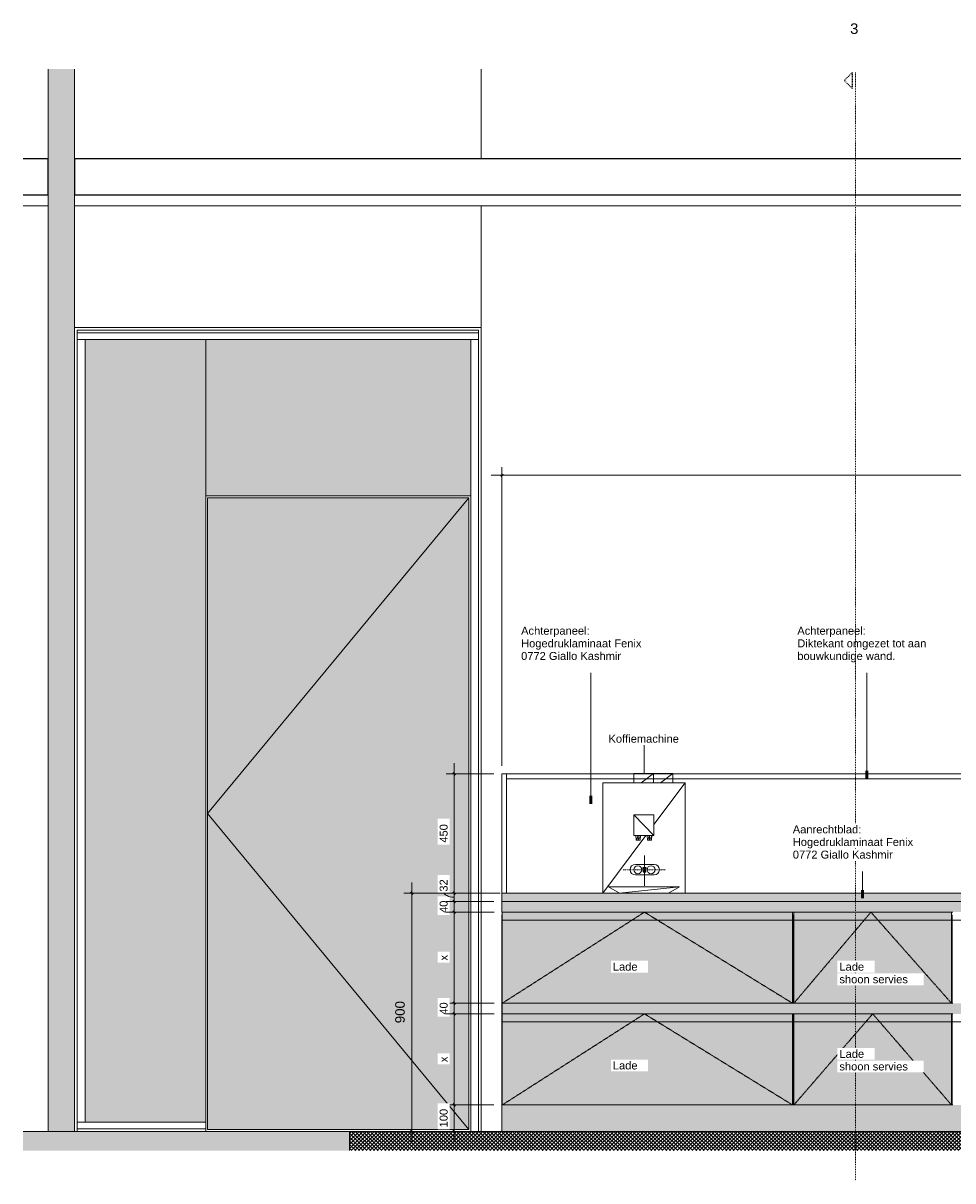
# Model space of a CAD drawing. Header units: millimetres. Extents: x -41613 to -506, y -9518 to 44768.
# Tile 1 of 11: x -30996 to -27487, y 5463 to 9835. Entities that reach past the tile are written whole.
import ezdxf

# ---------------------------------------------------------------- set-up
doc = ezdxf.new("R2010")
doc.units = ezdxf.units.MM
for name, pattern in [('Dash dot Small', [6.35, 3.175, -1.5875, 0, -1.5875]), ('Dash_2_', [6.35, 3.175, -3.175]), ('Overhead xxSmall', [2.579688, 1.5875, -0.992188])]:
    doc.linetypes.add(name, pattern=pattern)
for name, color, linetype, lineweight in [('0-2', 130, 'Continuous', 5), ('A----M-', 8, 'Continuous', 5), ('A----M--20', 8, 'Continuous', 5), ('A09-C---1', 8, 'Dash_2_', 13), ('A09-C---2', 135, 'Dash_2_', 25), ('A09-C---3', 8, 'Dash_2_', 5), ('A09-NT--1', 7, 'Continuous', 13), ('A09-NT--2', 170, 'Continuous', 50), ('A09-NT--3', 210, 'Continuous', 13), ('A21--s--1', 130, 'Continuous', 5), ('A22-----1', 50, 'Continuous', 9), ('A23----', 7, 'Continuous', 13), ('A23-----1', 253, 'Continuous', 13), ('A29-----1', 9, 'Continuous', 5), ('A29-----2', 7, 'Continuous', 13), ('A31-----1', 50, 'Continuous', 9), ('A31-----3', 140, 'Continuous', 9), ('A35-----1', 250, 'Continuous', 25), ('A35-----2', 7, 'Continuous', 13), ('A69-----1', 55, 'Continuous', 5), ('A99-----1', 1, 'Continuous', 13), ('A99-----3', 1, 'Overhead xxSmall', 13), ('A99-----4', 50, 'Continuous', 9), ('A99-----5', 1, 'Dash dot Small', 13), ('A99-----6', 1, 'Continuous', 25), ('A99--I-', 1, 'Continuous', 5), ('Detail Items-6', 255, 'Continuous', 5), ('Detail Items-7', 55, 'Continuous', 5), ('walls-2', 50, 'Continuous', 9)]:
    doc.layers.add(name, color=color, linetype=linetype, lineweight=lineweight)
doc.styles.add('Arial', font='arial.ttf', dxfattribs={"height": 40})
doc.styles.add('Arial_1', font='arial.ttf', dxfattribs={"height": 30})
doc.styles.add('Arial_2', font='arial.ttf', dxfattribs={"height": 36})
doc.dimstyles.new('TD_Diagonal_1_5_mm', dxfattribs={"dimscale": 304.8, "dimtxt": 30.607782, "dimasz": 0.026247, "dimexe": 0.098425, "dimexo": 0.098425, "dimgap": 0.052493, "dimtad": 1, "dimdec": 0, "dimzin": 0, "dimdsep": 46, "dimtxsty": 'Arial_1', "dimblk1": 'OBLIQUE', "dimblk2": 'OBLIQUE', "dimsah": 1, "dimcen": 0.09, "dimdle": 0.131234, "dimazin": 2, "dimtfac": 1, "dimtdec": 4, "dimtix": 1, "dimtmove": 0, "dimatfit": 3, "dimfxl": 1, "dimtvp": 1, "dimtfill": 1, "dimtolj": 1, "dimtzin": 0, "dimarcsym": 2})
doc.dimstyles.new('TD_Diagonal_1_5_mm_2', dxfattribs={"dimscale": 304.8, "dimtxt": 30.607782, "dimasz": 0.026247, "dimexe": 0.098425, "dimexo": 0.098425, "dimgap": 0.052493, "dimtad": 1, "dimdec": 0, "dimzin": 0, "dimdsep": 46, "dimtxsty": 'Arial_1', "dimblk1": 'OBLIQUE', "dimblk2": 'OBLIQUE', "dimsah": 1, "dimcen": 0.09, "dimdle": 0.131234, "dimazin": 2, "dimtfac": 1, "dimtdec": 4, "dimtix": 1, "dimtmove": 1, "dimatfit": 3, "dimfxl": 1, "dimtvp": 1, "dimtfill": 1, "dimtolj": 1, "dimtzin": 0, "dimarcsym": 2})
doc.dimstyles.new('TD_Diagonal_1_8_mm_-_Transparent_text', dxfattribs={"dimscale": 304.8, "dimtxt": 36.729338, "dimasz": 0.026247, "dimexe": 0.098425, "dimexo": 0.098425, "dimgap": 0.052493, "dimtad": 1, "dimdec": 0, "dimzin": 0, "dimdsep": 46, "dimtxsty": 'Arial_2', "dimblk1": 'OBLIQUE', "dimblk2": 'OBLIQUE', "dimsah": 1, "dimcen": 0.09, "dimdle": 0.131234, "dimazin": 2, "dimtfac": 1, "dimtdec": 4, "dimtix": 1, "dimtmove": 0, "dimatfit": 3, "dimfxl": 1, "dimtvp": 1, "dimtolj": 1, "dimtzin": 0, "dimarcsym": 2})

# ---------------------------------------------------------------- blocks, each defined once
blk = doc.blocks.new('NLRS_32_20_DO_deur in glazen wand - glazen deur_MA_01-18601276-Pantry MFZ - Elevation')
at = {"layer": 'A31-----3'}
blk.add_hatch(color=256, dxfattribs=at).paths.add_polyline_path([(-40739.6, 5657), (-39753.6, 5657), (-39753.6, 8043), (-40739.6, 8043), (-40739.6, 7619.3)])
at = {"layer": 'A31-----1'}
for p, q in [((-40739.6, 8043), (-40739.6, 5657)), ((-39753.6, 8043), (-40739.6, 8043)), ((-39753.6, 8043), (-39753.6, 5657)), ((-39753.6, 5657), (-40739.6, 5657))]:
    blk.add_line(p, q, dxfattribs=at)
at = {"layer": 'A99-----4'}
for p in [(-39753.6, 8043), (-39753.6, 5657)]:
    blk.add_line(p, (-40739.6, 6850), dxfattribs=at)
blk = doc.blocks.new('Rectangular Mullion - 00_maars_horizon_boven_profiel-14261392-Pantry MFZ - Elevation')
at = {"layer": 'A31-----1'}
for p, q in [((-41231.6, 8665.5), (-41231.6, 8675)), ((-40746.6, 8675), (-41231.6, 8675)), ((-41231.6, 8640), (-41231.6, 8665.5)), ((-40746.6, 8665.5), (-41231.6, 8665.5)), ((-41231.6, 8640), (-40746.6, 8640))]:
    blk.add_line(p, q, dxfattribs=at)
blk = doc.blocks.new('Rectangular Mullion - 00_maars_horizon_boven_profiel-4682845-Pantry MFZ - Elevation')
at = {"layer": 'A31-----1'}
for p, q in [((-39716.6, 8675), (-40746.6, 8675)), ((-39716.6, 8665.5), (-40746.6, 8665.5)), ((-39716.6, 8675), (-39716.6, 8665.5)), ((-39716.6, 8665.5), (-39716.6, 8640)), ((-40746.6, 8640), (-39716.6, 8640))]:
    blk.add_line(p, q, dxfattribs=at)
blk = doc.blocks.new('Rectangular Mullion - 00_maars_horizon-6610511-Pantry MFZ - Elevation')
at = {"layer": 'A31-----1'}
for p, q in [((-41231.6, 8050), (-41231.6, 5685)), ((-41201.6, 8050), (-41201.6, 5685)), ((-41201.6, 5685), (-41231.6, 5685))]:
    blk.add_line(p, q, dxfattribs=at)
blk = doc.blocks.new('Rectangular Mullion - 00_maars_horizon-6611460-Pantry MFZ - Elevation')
at = {"layer": 'A31-----1'}
for p, q in [((-39746.6, 8050), (-39746.6, 8640)), ((-39716.6, 8050), (-39716.6, 8640))]:
    blk.add_line(p, q, dxfattribs=at)
blk = doc.blocks.new('Rectangular Mullion - 00_maars_horizon-6611461-Pantry MFZ - Elevation')
at = {"layer": 'A31-----1'}
for p, q in [((-41231.6, 8640), (-41231.6, 8050)), ((-41201.6, 8640), (-41201.6, 8050))]:
    blk.add_line(p, q, dxfattribs=at)
blk = doc.blocks.new('Rectangular Mullion - 00_maars_horizon-7101494-Pantry MFZ - Elevation')
at = {"layer": 'A31-----1'}
for p, q in [((-39746.6, 5650), (-39746.6, 8050)), ((-39716.6, 5650), (-39716.6, 8050))]:
    blk.add_line(p, q, dxfattribs=at)
blk = doc.blocks.new('Rectangular Mullion - 00_maars_horizon_onder_profiel-14261393-Pantry MFZ - Elevation')
at = {"layer": 'A31-----1'}
for p, q in [((-41231.6, 5659.5), (-41231.6, 5685)), ((-40746.6, 5685), (-41231.6, 5685)), ((-40746.6, 5685), (-40746.6, 5659.5)), ((-41231.6, 5650), (-41231.6, 5659.5)), ((-41231.6, 5659.5), (-40746.6, 5659.5)), ((-40746.6, 5659.5), (-40746.6, 5650))]:
    blk.add_line(p, q, dxfattribs=at)
blk = doc.blocks.new('HSR-D_ABT_ARCH_Interieur_rvt-2-Pantry MFZ - Elevation')
at = {"layer": 'A21--s--1'}
for points in [[(-40746.6, 5685), (-40746.6, 8640), (-41201.6, 8640), (-41201.6, 5685)], [(-39746.6, 8050), (-39746.6, 8640), (-40746.6, 8640), (-40746.6, 8050), (-39753.6, 8050)]]:
    blk.add_hatch(color=256, dxfattribs=at).paths.add_polyline_path(points)
at = {"layer": 'A23-----1'}
blk.add_hatch(color=256, dxfattribs=at).paths.add_polyline_path([(-40203.7, 5577.6), (-40203.7, 5650), (-41435.8, 5650), (-41435.8, 5577.6)])
at = {"layer": 'A29-----1'}
blk.add_hatch(color=256, dxfattribs=at).paths.add_polyline_path([(-41241.6, 5650), (-41241.6, 9661), (-41341.6, 9661), (-41341.6, 5650)])
at = {"layer": 'A22-----1'}
for p, q in [((-39706.6, 9661), (-39706.6, 9323)), ((-39706.6, 9323), (-39706.6, 9661)), ((-39706.6, 9145), (-39706.6, 5650)), ((-39706.6, 8685), (-39706.6, 9145)), ((-41241.6, 8685), (-39706.6, 8685))]:
    blk.add_line(p, q, dxfattribs=at)
at = {"layer": 'A23----'}
blk.add_line((-40203.7, 5650), (-41435.8, 5650), dxfattribs=at)
at = {"layer": 'A29-----2'}
for p, q in [((-41341.6, 9661), (-41341.6, 5650)), ((-41241.6, 5650), (-41241.6, 9661)), ((-41341.6, 5650), (-41241.6, 5650))]:
    blk.add_line(p, q, dxfattribs=at)
at = {"layer": 'A35-----1'}
for p, q in [((-41341.6, 9323), (-41435.8, 9323)), ((-41341.6, 9185), (-41341.6, 9323)), ((-33572.5, 9323), (-41241.6, 9323)), ((-41241.6, 9323), (-41241.6, 9185)), ((-41341.6, 9185), (-41435.8, 9185)), ((-33572.5, 9185), (-41241.6, 9185))]:
    blk.add_line(p, q, dxfattribs=at)
at = {"layer": 'A35-----2'}
for p, q in [((-41341.6, 9145), (-41341.6, 9185)), ((-41241.6, 9185), (-41241.6, 9145)), ((-41435.8, 9145), (-41341.6, 9145)), ((-41241.6, 9145), (-33572.5, 9145))]:
    blk.add_line(p, q, dxfattribs=at)
at = {"layer": 'walls-2'}
for p, q in [((-40746.6, 8640), (-40746.6, 8050)), ((-40746.6, 5685), (-40746.6, 8640)), ((-40746.6, 8050), (-39746.6, 8050))]:
    blk.add_line(p, q, dxfattribs=at)
at = {"layer": 'A31-----1'}
for name in ['Rectangular Mullion - 00_maars_horizon_boven_profiel-14261392-Pantry MFZ - Elevation', 'Rectangular Mullion - 00_maars_horizon_boven_profiel-4682845-Pantry MFZ - Elevation', 'Rectangular Mullion - 00_maars_horizon-6611461-Pantry MFZ - Elevation', 'Rectangular Mullion - 00_maars_horizon-6611460-Pantry MFZ - Elevation', 'Rectangular Mullion - 00_maars_horizon-6610511-Pantry MFZ - Elevation', 'Rectangular Mullion - 00_maars_horizon-7101494-Pantry MFZ - Elevation', 'NLRS_32_20_DO_deur in glazen wand - glazen deur_MA_01-18601276-Pantry MFZ - Elevation', 'Rectangular Mullion - 00_maars_horizon_onder_profiel-14261393-Pantry MFZ - Elevation']:
    blk.add_blockref(name, (0, 0), dxfattribs=at)
blk = doc.blocks.new('Koffiemachine - Koffiemachine-18252382-Pantry MFZ - Elevation')
at = {"layer": 'A69-----1'}
for p, q in [((-39057.3, 7001.3), (-39130.5, 7001.3)), ((-39130.5, 7001.3), (-39130.5, 6966.7)), ((-39057.3, 7001.3), (-39103.4, 6966.7)), ((-38984.2, 7001.3), (-39057.3, 7001.3)), ((-39057.3, 7001.3), (-39057.3, 6966.7)), ((-38984.2, 7001.3), (-39030.3, 6966.7)), ((-38984.2, 6966.7), (-38984.2, 7001.3)), ((-39247.6, 6966.7), (-38937, 6966.7)), ((-39247.6, 6550), (-39247.6, 6966.7)), ((-39055, 6808.4), (-38937, 6966.7)), ((-38937, 6550), (-38937, 6966.7)), ((-39055, 6767.5), (-39130.8, 6846)), ((-39130.8, 6846), (-39130.8, 6767.5)), ((-39055, 6846), (-39130.8, 6846)), ((-39055, 6767.5), (-39055, 6846)), ((-39247.6, 6550), (-39085.5, 6767.5)), ((-39130.8, 6767.5), (-39055, 6767.5)), ((-39122.1, 6749.4), (-39123.5, 6767.3)), ((-39114.6, 6767.3), (-39123.5, 6767.3)), ((-39114.6, 6767.3), (-39122.1, 6749.4)), ((-39114.6, 6749.4), (-39122.1, 6749.4)), ((-39105.7, 6767.3), (-39114.6, 6749.4)), ((-39105.7, 6767.3), (-39114.6, 6767.3)), ((-39114.6, 6767.3), (-39114.6, 6749.4)), ((-39107, 6749.4), (-39114.6, 6749.4)), ((-39107, 6749.4), (-39105.7, 6767.3)), ((-39079.6, 6749.4), (-39080.9, 6767.3)), ((-39072, 6767.3), (-39080.9, 6767.3)), ((-39072, 6767.3), (-39079.6, 6749.4)), ((-39072, 6749.4), (-39079.6, 6749.4)), ((-39063.2, 6767.3), (-39072, 6749.4)), ((-39063.2, 6767.3), (-39072, 6767.3)), ((-39072, 6767.3), (-39072, 6749.4)), ((-39064.5, 6749.4), (-39072, 6749.4)), ((-39064.5, 6749.4), (-39063.2, 6767.3)), ((-39226.4, 6573), (-38959.2, 6573.2)), ((-39185.6, 6550), (-39226.4, 6573)), ((-39185.3, 6550), (-38959.2, 6573.2)), ((-39000.4, 6550), (-38959.2, 6573.2))]:
    blk.add_line(p, q, dxfattribs=at)
blk = doc.blocks.new('Detail View - Detail - Detail Number-13476530-Pantry MFZ - Elevation')
at = {"layer": 'A09-C---2'}
for p, q in [((-38306.5, 9648.2), (-38336.5, 9618.2)), ((-38306.5, 9588.2), (-38336.5, 9618.2)), ((-38306.5, 9648.2), (-38306.5, 9588.2))]:
    blk.add_line(p, q, dxfattribs=at)
blk = doc.blocks.new('DIMBLOCK15-Pantry MFZ - Elevation')
at = {"layer": 'A----M--20'}
for p, q in [((-29189.4, 7030), (-29189.4, 8158.6)), ((-23289.4, 7030), (-23289.4, 8158.6)), ((-23249.4, 8128.6), (-29229.4, 8128.6)), ((-29189.4, 8128.6), (-29189.4, 7030)), ((-23289.4, 8128.6), (-23289.4, 7030))]:
    blk.add_line(p, q, dxfattribs=at)
at = {"layer": 'A----M--20', "lineweight": 35}
for p, q in [((-29189.4, 8128.6), (-29185.4, 8132.6)), ((-23289.4, 8128.6), (-23285.4, 8132.6)), ((-29189.4, 8128.6), (-29193.4, 8124.6)), ((-23289.4, 8128.6), (-23293.4, 8124.6))]:
    blk.add_line(p, q, dxfattribs=at)
at = {"layer": 'A----M--20', "color": 0, "insert": (-26285.6, 8183.5), "char_height": 30, "width": 110.753, "attachment_point": 1, "line_spacing_factor": 0.941778, "style": 'Arial_1', "bg_fill": 3, "box_fill_scale": 1.25, "bg_fill_color": 256, "bg_fill_true_color": 13158600, "bg_fill_transparency": 0}
blk.add_mtext('5900', dxfattribs=at)
blk = doc.blocks.new('_Oblique')
at = {"color": 0, "linetype": 'ByBlock', "lineweight": -2}
blk.add_line((-0.5, -0.5), (0.5, 0.5), dxfattribs=at)
blk = doc.blocks.new('DIMBLOCK16-Pantry MFZ - Elevation')
at = {"layer": 'A----M--20'}
for p, q in [((-29219.4, 6518), (-29398.6, 6518)), ((-29368.6, 6518), (-29368.6, 6478)), ((-29368.6, 6518), (-29219.4, 6518)), ((-29217.4, 6478), (-29398.6, 6478)), ((-29368.6, 6478), (-29217.4, 6478))]:
    blk.add_line(p, q, dxfattribs=at)
at = {"layer": 'A----M--20', "lineweight": 35}
for p, q in [((-29368.6, 6518), (-29372.6, 6522)), ((-29368.6, 6518), (-29364.6, 6514)), ((-29368.6, 6478), (-29372.6, 6482)), ((-29368.6, 6478), (-29364.6, 6474))]:
    blk.add_line(p, q, dxfattribs=at)
at = {"layer": 'A----M--20', "color": 0, "insert": (-29423.6, 6474.9), "char_height": 30, "width": 55.377, "attachment_point": 1, "rotation": 90, "line_spacing_factor": 0.941778, "style": 'Arial_1', "bg_fill": 3, "box_fill_scale": 1.25, "bg_fill_color": 256, "bg_fill_true_color": 13158600, "bg_fill_transparency": 0}
blk.add_mtext('40', dxfattribs=at)
blk = doc.blocks.new('DIMBLOCK17-Pantry MFZ - Elevation')
at = {"layer": 'A----M--20'}
for p, q in [((-29217.4, 6478), (-29398.6, 6478)), ((-29368.6, 6478), (-29368.6, 6134)), ((-29368.6, 6478), (-29217.4, 6478)), ((-29217.4, 6134), (-29398.6, 6134)), ((-29368.6, 6134), (-29217.4, 6134))]:
    blk.add_line(p, q, dxfattribs=at)
at = {"layer": 'A----M--20', "lineweight": 35}
for p, q in [((-29368.6, 6478), (-29372.6, 6482)), ((-29368.6, 6478), (-29364.6, 6474)), ((-29368.6, 6134), (-29372.6, 6138)), ((-29368.6, 6134), (-29364.6, 6130))]:
    blk.add_line(p, q, dxfattribs=at)
at = {"layer": 'A----M--20', "color": 0, "insert": (-29423.6, 6295.4), "char_height": 30, "width": 25.428, "attachment_point": 1, "rotation": 90, "line_spacing_factor": 0.941778, "style": 'Arial_1', "bg_fill": 3, "box_fill_scale": 1.25, "bg_fill_color": 256, "bg_fill_true_color": 13158600, "bg_fill_transparency": 0}
blk.add_mtext('x', dxfattribs=at)
blk = doc.blocks.new('DIMBLOCK18-Pantry MFZ - Elevation')
at = {"layer": 'A----M--20'}
for p, q in [((-29217.4, 6134), (-29398.6, 6134)), ((-29368.6, 6134), (-29368.6, 6094)), ((-29368.6, 6134), (-29217.4, 6134)), ((-29217.4, 6094), (-29398.6, 6094)), ((-29368.6, 6094), (-29217.4, 6094))]:
    blk.add_line(p, q, dxfattribs=at)
at = {"layer": 'A----M--20', "lineweight": 35}
for p, q in [((-29368.6, 6134), (-29372.6, 6138)), ((-29368.6, 6134), (-29364.6, 6130)), ((-29368.6, 6094), (-29372.6, 6098)), ((-29368.6, 6094), (-29364.6, 6090))]:
    blk.add_line(p, q, dxfattribs=at)
at = {"layer": 'A----M--20', "color": 0, "insert": (-29423.6, 6090.9), "char_height": 30, "width": 55.377, "attachment_point": 1, "rotation": 90, "line_spacing_factor": 0.941778, "style": 'Arial_1', "bg_fill": 3, "box_fill_scale": 1.25, "bg_fill_color": 256, "bg_fill_true_color": 13158600, "bg_fill_transparency": 0}
blk.add_mtext('40', dxfattribs=at)
blk = doc.blocks.new('DIMBLOCK19-Pantry MFZ - Elevation')
at = {"layer": 'A----M--20'}
for p, q in [((-29217.4, 6094), (-29398.6, 6094)), ((-29368.6, 6094), (-29368.6, 5750)), ((-29368.6, 6094), (-29217.4, 6094)), ((-29219.4, 5750), (-29398.6, 5750)), ((-29368.6, 5750), (-29219.4, 5750))]:
    blk.add_line(p, q, dxfattribs=at)
at = {"layer": 'A----M--20', "lineweight": 35}
for p, q in [((-29368.6, 6094), (-29372.6, 6098)), ((-29368.6, 6094), (-29364.6, 6090)), ((-29368.6, 5750), (-29372.6, 5754)), ((-29368.6, 5750), (-29364.6, 5746))]:
    blk.add_line(p, q, dxfattribs=at)
at = {"layer": 'A----M--20', "color": 0, "insert": (-29423.6, 5911.4), "char_height": 30, "width": 25.428, "attachment_point": 1, "rotation": 90, "line_spacing_factor": 0.941778, "style": 'Arial_1', "bg_fill": 3, "box_fill_scale": 1.25, "bg_fill_color": 256, "bg_fill_true_color": 13158600, "bg_fill_transparency": 0}
blk.add_mtext('x', dxfattribs=at)
blk = doc.blocks.new('DIMBLOCK20-Pantry MFZ - Elevation')
at = {"layer": 'A----M--20'}
for p, q in [((-29219.4, 5750), (-29398.6, 5750)), ((-29368.6, 5750), (-29368.6, 5610)), ((-29368.6, 5750), (-29219.4, 5750)), ((-29393, 5650), (-29338.6, 5650)), ((-29368.6, 5650), (-29393, 5650))]:
    blk.add_line(p, q, dxfattribs=at)
at = {"layer": 'A----M--20', "lineweight": 35}
for p, q in [((-29368.6, 5750), (-29372.6, 5754)), ((-29368.6, 5750), (-29364.6, 5746)), ((-29368.6, 5650), (-29372.6, 5654)), ((-29368.6, 5650), (-29364.6, 5646))]:
    blk.add_line(p, q, dxfattribs=at)
at = {"layer": 'A----M--20', "color": 0, "insert": (-29423.6, 5665.4), "char_height": 30, "width": 83.065, "attachment_point": 1, "rotation": 90, "line_spacing_factor": 0.941778, "style": 'Arial_1', "bg_fill": 3, "box_fill_scale": 1.25, "bg_fill_color": 256, "bg_fill_true_color": 13158600, "bg_fill_transparency": 0}
blk.add_mtext('100', dxfattribs=at)
blk = doc.blocks.new('DIMBLOCK29-Pantry MFZ - Elevation')
at = {"layer": 'A----M--20'}
for p, q in [((-29368.6, 7040), (-29368.6, 6550)), ((-29219.4, 7000), (-29398.6, 7000)), ((-29368.6, 7000), (-29219.4, 7000)), ((-29195.4, 6550), (-29398.6, 6550)), ((-29368.6, 6550), (-29195.4, 6550))]:
    blk.add_line(p, q, dxfattribs=at)
at = {"layer": 'A----M--20', "lineweight": 35}
for p, q in [((-29368.6, 7000), (-29372.6, 7004)), ((-29368.6, 7000), (-29364.6, 6996)), ((-29368.6, 6550), (-29372.6, 6554)), ((-29368.6, 6550), (-29364.6, 6546))]:
    blk.add_line(p, q, dxfattribs=at)
at = {"layer": 'A----M--20', "color": 0, "insert": (-29423.6, 6740.4), "char_height": 30, "width": 83.065, "attachment_point": 1, "rotation": 90, "line_spacing_factor": 0.941778, "style": 'Arial_1', "bg_fill": 3, "box_fill_scale": 1.25, "bg_fill_color": 256, "bg_fill_true_color": 13158600, "bg_fill_transparency": 0}
blk.add_mtext('450', dxfattribs=at)
blk = doc.blocks.new('DIMBLOCK30-Pantry MFZ - Elevation')
at = {"layer": 'A----M--20'}
for p, q in [((-29195.4, 6550), (-29398.6, 6550)), ((-29219.4, 6518), (-29398.6, 6518)), ((-29368.6, 6550), (-29368.6, 6478)), ((-29368.6, 6550), (-29195.4, 6550)), ((-29368.6, 6518), (-29219.4, 6518))]:
    blk.add_line(p, q, dxfattribs=at)
at = {"layer": 'A----M--20', "lineweight": 35}
for p, q in [((-29368.6, 6550), (-29372.6, 6554)), ((-29368.6, 6518), (-29372.6, 6522)), ((-29368.6, 6550), (-29364.6, 6546)), ((-29368.6, 6518), (-29364.6, 6514))]:
    blk.add_line(p, q, dxfattribs=at)
at = {"layer": 'A----M--20'}
blk.add_ellipse((-29368.6, 6555.5), major_axis=(39.5, 0), ratio=0.544689, start_param=3.141593, end_param=4.712389, dxfattribs=at)
at = {"layer": 'A----M--20', "color": 0, "insert": (-29423.6, 6555.5), "char_height": 30, "width": 55.377, "attachment_point": 1, "rotation": 90, "line_spacing_factor": 0.941778, "style": 'Arial_1', "bg_fill": 3, "box_fill_scale": 1.25, "bg_fill_color": 256, "bg_fill_true_color": 13158600, "bg_fill_transparency": 0}
blk.add_mtext('32', dxfattribs=at)
blk = doc.blocks.new('DIMBLOCK31-Pantry MFZ - Elevation')
at = {"layer": 'A----M--20'}
for p, q in [((-29528.6, 5610), (-29528.6, 6590)), ((-29219.4, 6550), (-29558.6, 6550)), ((-29528.6, 6550), (-29219.4, 6550)), ((-29504.3, 5650), (-29558.6, 5650)), ((-29528.6, 5650), (-29504.3, 5650))]:
    blk.add_line(p, q, dxfattribs=at)
at = {"layer": 'A----M--20', "lineweight": 35}
for p, q in [((-29528.6, 6550), (-29532.6, 6554)), ((-29528.6, 6550), (-29524.6, 6546)), ((-29528.6, 5650), (-29532.6, 5654)), ((-29528.6, 5650), (-29524.6, 5646))]:
    blk.add_line(p, q, dxfattribs=at)
at = {"layer": 'A----M--20', "color": 0, "insert": (-29591.4, 6058.5), "char_height": 36, "width": 99.678, "attachment_point": 1, "rotation": 90, "line_spacing_factor": 0.941778, "style": 'Arial_2'}
blk.add_mtext('900', dxfattribs=at)

msp = doc.modelspace()

# ---------------------------------------------------------------- hatches: boundary and pattern name
at = {"layer": 'Detail Items-6'}
for points in [[(-24115.2, 6518), (-23289.4, 6518), (-23289.4, 6550), (-29189.4, 6550), (-29189.4, 6518), (-24179.9, 6518)], [(-26666.7, 6478), (-23289.4, 6478), (-23289.4, 6518), (-29189.4, 6518), (-29189.4, 6478), (-26886.7, 6478)], [(-26891.7, 6094), (-26291.7, 6094), (-26291.7, 6134), (-29187.4, 6134), (-29187.4, 6094), (-27063.9, 6094)], [(-25686.6, 5650), (-23289.4, 5650), (-23289.4, 5750), (-29189.4, 5750), (-29189.4, 5650), (-25691.6, 5650)]]:
    msp.add_hatch(color=256, dxfattribs=at).paths.add_polyline_path(points)
h = msp.add_hatch(color=256, dxfattribs=at)
h.paths.add_polyline_path([(-28091.7, 5750), (-28091.7, 6094), (-29187.4, 6094), (-29187.4, 5750), (-28496.8, 5750)])
h.paths.add_polyline_path([(-29029.7, 6134), (-28091.7, 6134), (-28091.7, 6478), (-29187.4, 6478), (-29187.4, 6134)])
h = msp.add_hatch(color=256, dxfattribs=at)
h.paths.add_polyline_path([(-27491.7, 5750), (-27491.7, 6094), (-28086.7, 6094), (-28086.7, 5750), (-27900.5, 5750)])
h.paths.add_polyline_path([(-27491.7, 6134), (-27491.7, 6478), (-28086.7, 6478), (-28086.7, 6134)])
at = {"layer": 'Detail Items-7'}
h = msp.add_hatch(dxfattribs=at)
h.set_pattern_fill('FP_3', color=256, style=0, pattern_type=2)
h.set_pattern_definition([(45, (-26984.382, 5650), (-7.071068, 7.071068), []), (135, (-26984.382, 5650), (-7.071068, -7.071068), [])])
h.paths.add_polyline_path([(-29763.5, 5577.6), (-23132.3, 5577.6), (-23132.3, 5650), (-29763.5, 5650), (-29763.5, 5641)])

# ---------------------------------------------------------------- linework, layer by layer
at = {"layer": 'A09-C---1'}
msp.add_line((-27854.1, 9648.2), (-27854.1, 5463.5), dxfattribs=at)
at = {"layer": 'A09-NT--2'}
for p, q in [((-28853.6, 6886.9), (-28853.6, 6916.9)), ((-27828.2, 6531.2), (-27828.2, 6561.2))]:
    msp.add_line(p, q, dxfattribs=at)
at = {"layer": 'A09-NT--3'}
msp.add_line((-27828.2, 6531.2), (-27828.2, 6631.1), dxfattribs=at)
at = {"layer": 'A99-----1'}
for p, q in [((-29189.4, 6550), (-29189.4, 7000)), ((-29189.4, 7000), (-23289.4, 7000)), ((-28684.8, 6658.3), (-28614.4, 6658.3)), ((-28614.4, 6618.3), (-28684.8, 6618.3)), ((-29189.4, 6518), (-29189.4, 6550)), ((-29189.4, 6550), (-23289.4, 6550)), ((-29189.4, 6518), (-29189.4, 6478)), ((-23289.4, 6518), (-29189.4, 6518)), ((-29189.4, 6478), (-29187.4, 6478)), ((-28091.7, 6478), (-29187.4, 6478)), ((-29187.4, 6478), (-29187.4, 6134)), ((-28091.7, 6478), (-28086.7, 6478)), ((-28091.7, 6134), (-28091.7, 6478)), ((-27491.7, 6478), (-28086.7, 6478)), ((-28086.7, 6478), (-28086.7, 6134)), ((-27491.7, 6478), (-27486.7, 6478)), ((-27491.7, 6134), (-27491.7, 6478)), ((-29189.4, 5750), (-29189.4, 6468)), ((-28089.4, 6134), (-28089.4, 6468)), ((-27489.4, 6134), (-27489.4, 6468)), ((-27486.7, 6134), (-29187.4, 6134)), ((-29187.4, 6134), (-29187.4, 6094)), ((-29187.4, 6094), (-29187.4, 5750)), ((-29187.4, 6094), (-27486.7, 6094)), ((-28091.7, 5750), (-28091.7, 6094)), ((-28089.4, 5750), (-28089.4, 6094)), ((-28086.7, 6094), (-28086.7, 5750)), ((-27491.7, 5750), (-27491.7, 6094)), ((-27489.4, 5750), (-27489.4, 6094)), ((-27486.7, 5750), (-29189.4, 5750)), ((-29189.4, 5750), (-29189.4, 5650)), ((-29763.5, 5650), (-29763.5, 5577.6)), ((-29189.4, 5650), (-29763.5, 5650)), ((-29189.4, 5650), (-23289.4, 5650))]:
    msp.add_line(p, q, dxfattribs=at)
for centre in [(-28675.6, 6638.3), (-28625.6, 6638.3)]:
    msp.add_circle(centre, 15, dxfattribs=at)
for centre, start, end in [((-28684.8, 6638.3), 90, 270), ((-28614.4, 6638.3), 270, 90)]:
    msp.add_arc(centre, 20, start, end, dxfattribs=at)
at = {"layer": 'A99-----3'}
for p, q in [((-29171.4, 7000), (-29171.4, 6550)), ((-26648.7, 6982), (-29171.4, 6982)), ((-28650.6, 6577.5), (-28650.6, 6692.5)), ((-28650.6, 6478), (-29187.4, 6134)), ((-28650.6, 6478), (-28091.7, 6134)), ((-28086.7, 6134), (-27795.9, 6478)), ((-27795.9, 6478), (-27491.7, 6134)), ((-29187.4, 6448), (-23289.4, 6448)), ((-28650.6, 6094), (-29187.4, 5750)), ((-28650.6, 6094), (-28091.7, 5750)), ((-27789.2, 6094), (-28086.7, 5750)), ((-27789.2, 6094), (-27491.7, 5750)), ((-29187.4, 6064), (-26289.4, 6064))]:
    msp.add_line(p, q, dxfattribs=at)
at = {"layer": 'A99-----5'}
msp.add_line((-28730.6, 6638.3), (-28570.6, 6638.3), dxfattribs=at)
at = {"layer": 'A99-----6'}
for p, q in [((-28655.6, 6646.1), (-28645.6, 6646.1)), ((-28655.6, 6641.1), (-28655.6, 6646.1)), ((-28645.6, 6646.1), (-28645.6, 6641.1)), ((-28645.6, 6641.1), (-28655.6, 6641.1)), ((-28655.6, 6635.6), (-28655.6, 6630.6)), ((-28645.6, 6635.6), (-28655.6, 6635.6)), ((-28655.6, 6630.6), (-28645.6, 6630.6)), ((-28645.6, 6630.6), (-28645.6, 6635.6))]:
    msp.add_line(p, q, dxfattribs=at)

# ---------------------------------------------------------------- block references
at = {"layer": '0-2'}
msp.add_blockref('HSR-D_ABT_ARCH_Interieur_rvt-2-Pantry MFZ - Elevation', (10440.2, 0), dxfattribs=at)
at = {"layer": 'A09-C---2'}
msp.add_blockref('Detail View - Detail - Detail Number-13476530-Pantry MFZ - Elevation', (10440.2, 0), dxfattribs=at)
at = {"layer": 'A69-----1'}
msp.add_blockref('Koffiemachine - Koffiemachine-18252382-Pantry MFZ - Elevation', (10440.2, 0), dxfattribs=at)

# ---------------------------------------------------------------- texts
at = {"layer": 'A09-C---3', "insert": (-27874.4, 9834), "char_height": 40, "width": 38.481, "attachment_point": 1, "style": 'Arial'}
msp.add_mtext('3', dxfattribs=at)

# ---------------------------------------------------------------- next in the draw order: texts
at = {"layer": 'A09-NT--1', "char_height": 30, "attachment_point": 1, "style": 'Arial_1', "bg_fill": 3, "box_fill_scale": 1.25, "bg_fill_color": 256, "bg_fill_true_color": 13158600, "bg_fill_transparency": 0}
for s, insert, width in [('Aanrechtblad: ', (-28090.8, 6805.6), 325.485), ('Lade ', (-28770, 6287.1), 125.063), ('Lade ', (-27914.8, 6287.1), 125.063), ('Lade ', (-27914.8, 5957.9), 125.063), ('Lade ', (-28770, 5914.1), 125.063)]:
    msp.add_mtext(s, dxfattribs=dict(at, insert=insert, width=width))

# ---------------------------------------------------------------- next in the draw order: dimensions: what is measured, and where the dimension line sits
at = {"layer": 'A----M-'}
dim = msp.add_linear_dim(base=(-29189.4, 8128.6), p1=(-23289.4, 7000), p2=(-29189.4, 7000), dimstyle='TD_Diagonal_1_5_mm', override={"dimpost": '<>', "dimfxl": 5900.069457}, dxfattribs=at)
dim.commit()
dim.dimension.update_dxf_attribs({"geometry": 'DIMBLOCK15-Pantry MFZ - Elevation', "text_midpoint": (-26239.4, 8159.9)})
dim = msp.add_linear_dim(base=(-29368.6, 6478), p1=(-29189.4, 6518), p2=(-29187.4, 6478), angle=90, dimstyle='TD_Diagonal_1_5_mm', override={"dimpost": '<>', "dimfxl": 40.049969}, dxfattribs=at)
dim.commit()
dim.dimension.update_dxf_attribs({"geometry": 'DIMBLOCK16-Pantry MFZ - Elevation', "text_midpoint": (-29400, 6498)})

# ---------------------------------------------------------------- next in the draw order: linework, layer by layer
at = {"layer": 'A09-NT--2'}
msp.add_line((-27811.1, 6981.7), (-27811.1, 7011.7), dxfattribs=at)
at = {"layer": 'A09-NT--3'}
for p, q in [((-28853.6, 6886.9), (-28853.6, 7381.1)), ((-27811.1, 6981.7), (-27811.1, 7381.1))]:
    msp.add_line(p, q, dxfattribs=at)
at = {"layer": 'A99--I-'}
msp.add_line((-28652.1, 7001.3), (-28652.1, 7108.6), dxfattribs=at)

# ---------------------------------------------------------------- next in the draw order: texts
at = {"layer": 'A09-NT--1', "char_height": 30, "attachment_point": 1, "style": 'Arial_1', "bg_fill": 3, "box_fill_scale": 1.25, "bg_fill_color": 256, "bg_fill_true_color": 13158600, "bg_fill_transparency": 0}
for s, insert, width in [('Achterpaneel:', (-29116.2, 7555.6), 311.055), ('Hogedruklaminaat Fenix ', (-28090.8, 6757.9), 559.578), ('shoon servies', (-27914.8, 6239.5), 311.055), ('shoon servies', (-27914.8, 5910.3), 311.055)]:
    msp.add_mtext(s, dxfattribs=dict(at, insert=insert, width=width))
at = {"layer": 'A09-NT--1', "char_height": 30, "attachment_point": 1, "style": 'Arial_1'}
for s, insert, width in [('Achterpaneel:', (-28073.7, 7555.6), 311.055), ('Diktekant omgezet tot aan ', (-28073.7, 7508), 599.662), ('bouwkundige wand.', (-28073.7, 7460.3), 445.738)]:
    msp.add_mtext(s, dxfattribs=dict(at, insert=insert, width=width))

# ---------------------------------------------------------------- next in the draw order: dimensions: what is measured, and where the dimension line sits
at = {"layer": 'A----M-'}
dim = msp.add_linear_dim(base=(-29368.6, 6550), p1=(-29189.4, 7000), p2=(-29165.4, 6550), angle=90, dimstyle='TD_Diagonal_1_5_mm', override={"dimpost": '<>', "dimfxl": 450.641783}, dxfattribs=at)
dim.commit()
dim.dimension.update_dxf_attribs({"geometry": 'DIMBLOCK29-Pantry MFZ - Elevation', "text_midpoint": (-29400, 6775)})
dim = msp.add_linear_dim(base=(-29368.6, 6134), p1=(-29187.4, 6478), p2=(-29187.4, 6134), angle=90, text='x', dimstyle='TD_Diagonal_1_5_mm', override={"dimpost": '<>', "dimfxl": 344}, dxfattribs=at)
dim.commit()
dim.dimension.update_dxf_attribs({"geometry": 'DIMBLOCK17-Pantry MFZ - Elevation', "text_midpoint": (-29399.6, 6306)})

# ---------------------------------------------------------------- next in the draw order: texts
at = {"layer": 'A09-NT--1', "char_height": 30, "attachment_point": 1, "style": 'Arial_1', "bg_fill": 3, "box_fill_scale": 1.25, "bg_fill_color": 256, "bg_fill_true_color": 13158600, "bg_fill_transparency": 0}
for s, insert, width in [('Hogedruklaminaat Fenix ', (-29116.2, 7508), 559.578), ('0772 Giallo Kashmir ', (-28090.8, 6710.3), 474.599)]:
    msp.add_mtext(s, dxfattribs=dict(at, insert=insert, width=width))
at = {"layer": 'A99--I-', "insert": (-28786.4, 7147.8), "char_height": 30, "width": 323.882, "attachment_point": 1, "style": 'Arial_1', "bg_fill": 3, "box_fill_scale": 1.25, "bg_fill_color": 256, "bg_fill_true_color": 13158600, "bg_fill_transparency": 0}
msp.add_mtext('Koffiemachine', dxfattribs=at)

# ---------------------------------------------------------------- next in the draw order: dimensions: what is measured, and where the dimension line sits
at = {"layer": 'A----M-'}
dim = msp.add_linear_dim(base=(-29368.6, 6518), p1=(-29165.4, 6550), p2=(-29189.4, 6518), angle=90, dimstyle='TD_Diagonal_1_5_mm_2', override={"dimpost": '<>', "dimfxl": 40.025195}, dxfattribs=at)
dim.commit()
dim.dimension.update_dxf_attribs({"geometry": 'DIMBLOCK30-Pantry MFZ - Elevation', "text_midpoint": (-29403.6, 6583.2), "dimtype": 160, "text_rotation": 90})
dim = msp.add_linear_dim(base=(-29368.6, 6094), p1=(-29187.4, 6134), p2=(-29187.4, 6094), angle=90, dimstyle='TD_Diagonal_1_5_mm', override={"dimpost": '<>', "dimfxl": 40}, dxfattribs=at)
dim.commit()
dim.dimension.update_dxf_attribs({"geometry": 'DIMBLOCK18-Pantry MFZ - Elevation', "text_midpoint": (-29400, 6114)})

# ---------------------------------------------------------------- next in the draw order: texts
at = {"layer": 'A09-NT--1', "insert": (-29116.2, 7460.3), "char_height": 30, "width": 474.599, "attachment_point": 1, "style": 'Arial_1', "bg_fill": 3, "box_fill_scale": 1.25, "bg_fill_color": 256, "bg_fill_true_color": 13158600, "bg_fill_transparency": 0}
msp.add_mtext('0772 Giallo Kashmir ', dxfattribs=at)

# ---------------------------------------------------------------- next in the draw order: dimensions: what is measured, and where the dimension line sits
at = {"layer": 'A----M-'}
dim = msp.add_linear_dim(base=(-29368.6, 5750), p1=(-29187.4, 6094), p2=(-29189.4, 5750), angle=90, text='x', dimstyle='TD_Diagonal_1_5_mm', override={"dimpost": '<>', "dimfxl": 344.005814}, dxfattribs=at)
dim.commit()
dim.dimension.update_dxf_attribs({"geometry": 'DIMBLOCK19-Pantry MFZ - Elevation', "text_midpoint": (-29399.6, 5922)})

# ---------------------------------------------------------------- next in the draw order: dimensions: what is measured, and where the dimension line sits
dim = msp.add_linear_dim(base=(-29368.6, 5650), p1=(-29189.4, 5750), p2=(-29363, 5650), angle=90, dimstyle='TD_Diagonal_1_5_mm', override={"dimpost": '<>', "dimfxl": 200.283596}, dxfattribs=at)
dim.commit()
dim.dimension.update_dxf_attribs({"geometry": 'DIMBLOCK20-Pantry MFZ - Elevation', "text_midpoint": (-29400, 5700)})

# ---------------------------------------------------------------- next in the draw order: dimensions: what is measured, and where the dimension line sits
dim = msp.add_linear_dim(base=(-29528.6, 6550), p1=(-29534.3, 5650), p2=(-29189.4, 6550), angle=90, dimstyle='TD_Diagonal_1_8_mm_-_Transparent_text', override={"dimpost": '<>', "dimfxl": 963.804383}, dxfattribs=at)
dim.commit()
dim.dimension.update_dxf_attribs({"geometry": 'DIMBLOCK31-Pantry MFZ - Elevation', "text_midpoint": (-29563, 6100)})

doc.saveas('drawing.dxf')
